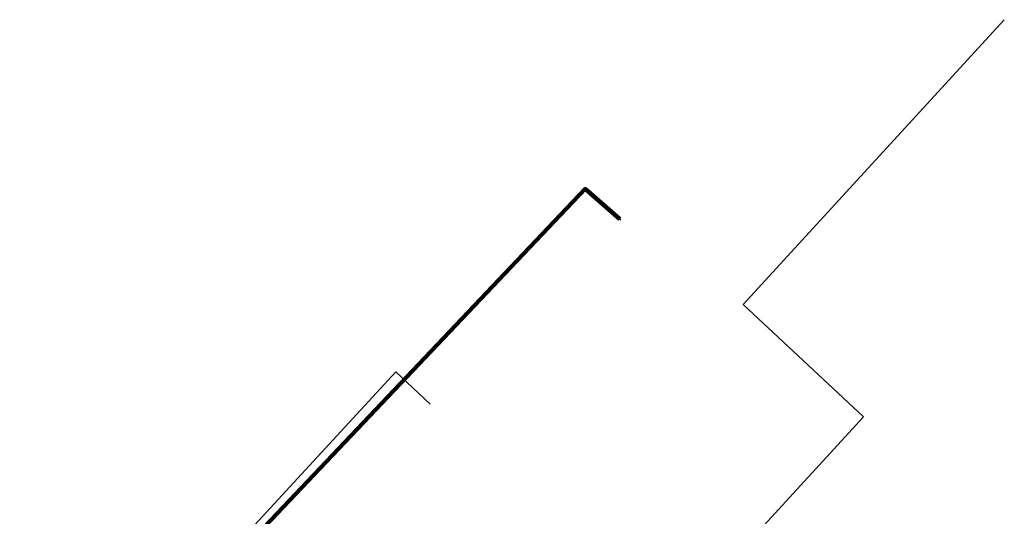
# Model space of a CAD drawing. Header units: metres. Extents: x 153756 to 154348, y 463867 to 464433.
# Tile 21 of 76: x 153898 to 153919, y 464159 to 464170. Entities that reach past the tile are written whole.
import ezdxf
from ezdxf.lldxf.tags import DXFTag

# ---------------------------------------------------------------- set-up
doc = ezdxf.new("R2010")
doc.units = ezdxf.units.M
doc.header["$LTSCALE"] = 0.5
doc.layers.get('0').update_dxf_attribs({"linetype": 'CONTINUOUS'})
for name, color, linetype, lineweight in [('B-PV-KL-DATA_HULPSTUK_KPN BV-S', 90, 'CONTINUOUS', 25), ('B-PV-KL-DATA_KABELBED_KPN BV-G', 90, 'CONTINUOUS', 100), ('B-PV-KL-ET_LS_400 V_STEDIN NETBEHEER BV-G', 190, 'KL-LS-SO', 18), ('B-PV-KL-WATER_32_VITENS-G', 170, 'KL-WATER-SO', 18)]:
    doc.layers.add(name, color=color, linetype=linetype, lineweight=lineweight)
doc.styles.add('NLCS-ISO', font='txt')
tags = doc.linetypes.add('KL-LS-SO', pattern='A,4,-1,[103,NLCS.SHX,S=0.75,R=0,X=0,Y=0],-1,4,-1,["L",Standard,S=1,R=0,X=0,Y=-0.5],-2', length=13).pattern_tags.tags
tags[18] = DXFTag(74, 10)
doc.linetypes.add('KL-WATER-SO', pattern='A,7,-0.5,[168,NLCS.SHX,S=0.75,R=0,X=0.75,Y=0],-2', length=9.5)

# ---------------------------------------------------------------- blocks, each defined once
blk = doc.blocks.new('SKL-WTB_HULP_OVERIG-SO')
at = {"color": 0, "linetype": 'ByBlock', "lineweight": 18}
for points in [[(-0.14, 0.14), (0.14, -0.14)], [(0.14, 0.14), (-0.14, -0.14)]]:
    blk.add_lwpolyline(points, dxfattribs=at)
at = {"color": 0, "linetype": 'ByBlock', "lineweight": 18, "style": 'NLCS-ISO', "flags": 1}
for tag, p in [('TYPE', (1.5, 0)), ('LABEL', (1.5, -1.5)), ('OMSCHRIJVING', (1.5, -3))]:
    blk.add_attdef(tag, p, '', height=1, dxfattribs=at)

msp = doc.modelspace()

# ---------------------------------------------------------------- linework, layer by layer
at = {"layer": 'B-PV-KL-DATA_KABELBED_KPN BV-G', "ltscale": 0.5, "flags": 128}
msp.add_lwpolyline([(153892.94, 464147.657), (153910.475, 464166.136), (153911.207, 464165.5)], dxfattribs=at)
at = {"layer": 'B-PV-KL-ET_LS_400 V_STEDIN NETBEHEER BV-G', "ltscale": 0.5, "flags": 128}
msp.add_lwpolyline([(153919.377, 464169.73), (153913.83, 464163.683), (153916.39, 464161.294), (153905.816, 464149.763)], dxfattribs=at)
at = {"layer": 'B-PV-KL-WATER_32_VITENS-G', "ltscale": 0.5, "flags": 128}
msp.add_lwpolyline([(153883.907, 464138.125), (153884.444, 464138.375), (153906.456, 464162.249), (153907.185, 464161.563)], dxfattribs=at)

# ---------------------------------------------------------------- block references
at = {"layer": 'B-PV-KL-DATA_HULPSTUK_KPN BV-S', "xscale": 0.2, "yscale": 0.2, "zscale": 0.2}
msp.add_blockref('SKL-WTB_HULP_OVERIG-SO', (153911.207, 464165.5), dxfattribs=at)

doc.saveas('drawing.dxf')
